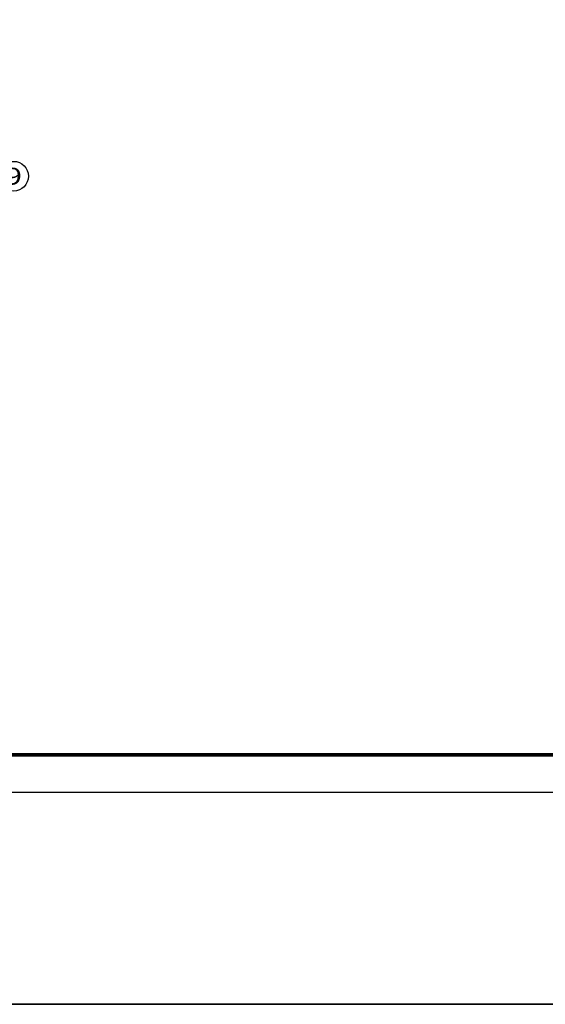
# Model space of a CAD drawing. Extents: x 687841 to 771941, y 252015 to 732780.
# Tile 15 of 98: x 743670 to 757806, y 311415 to 337895. Entities that reach past the tile are written whole.
import ezdxf
from ezdxf.enums import TextEntityAlignment as Align

# ---------------------------------------------------------------- set-up
doc = ezdxf.new("R2010")
doc.units = 0
doc.header["$LTSCALE"] = 1000
doc.header["$MEASUREMENT"] = 0
doc.layers.get('0').update_dxf_attribs({"linetype": 'CONTINUOUS'})
for name, color, linetype in [('AXIS', 3, 'CONTINUOUS'), ('AXIS_TEXT', 7, 'CONTINUOUS'), ('PUB_TITLE', 4, 'CONTINUOUS')]:
    doc.layers.add(name, color=color, linetype=linetype)
doc.styles.add('_TCH_AXIS', font='COMPLEX', dxfattribs={"bigfont": 'GBCBIG'})
doc.styles.add('COMPLEX', font='COMPLEX')

# ---------------------------------------------------------------- blocks, each defined once
blk = doc.blocks.new('_AXISO')
blk.add_circle((0, 0), 0.5)
at = {"layer": 'AXIS_TEXT', "style": 'COMPLEX', "width": 1.041667}
blk.add_attdef('A', text='', height=0.56, dxfattribs=at).set_placement((-0.25, -0.28), (0.25, -0.28), align=Align.FIT)
blk = doc.blocks.new('wrtgtg')
at = {"layer": 'PUB_TITLE'}
blk.add_line((-75296, 53559), (8804, 53559), dxfattribs=at)
blk.add_lwpolyline([(-75296, -5841), (8804, -5841), (8804, 53559), (-75296, 53559)], close=True, dxfattribs=at)
at = {"layer": 'PUB_TITLE', "const_width": 100}
blk.add_lwpolyline([(-72796, -4841), (7804, -4841), (7804, 52559), (-72796, 52559)], close=True, dxfattribs=at)

msp = doc.modelspace()

# ---------------------------------------------------------------- block references
for p in [(763136.5, 322964.7), (763136.5, 257856.1)]:
    msp.add_blockref('wrtgtg', p)
at = {"layer": 'AXIS'}
ref = msp.add_blockref('_AXISO', (743505.1, 333686), dxfattribs=dict(at, xscale=800, yscale=800, zscale=800))
ref.add_attrib('A', '9', dxfattribs={"layer": 'AXIS_TEXT', "height": 452.5, "style": '_TCH_AXIS', "width": 1.5}).set_placement((743278.8, 333459.7), (743731.3, 333459.7), align=Align.FIT)

doc.saveas('drawing.dxf')
